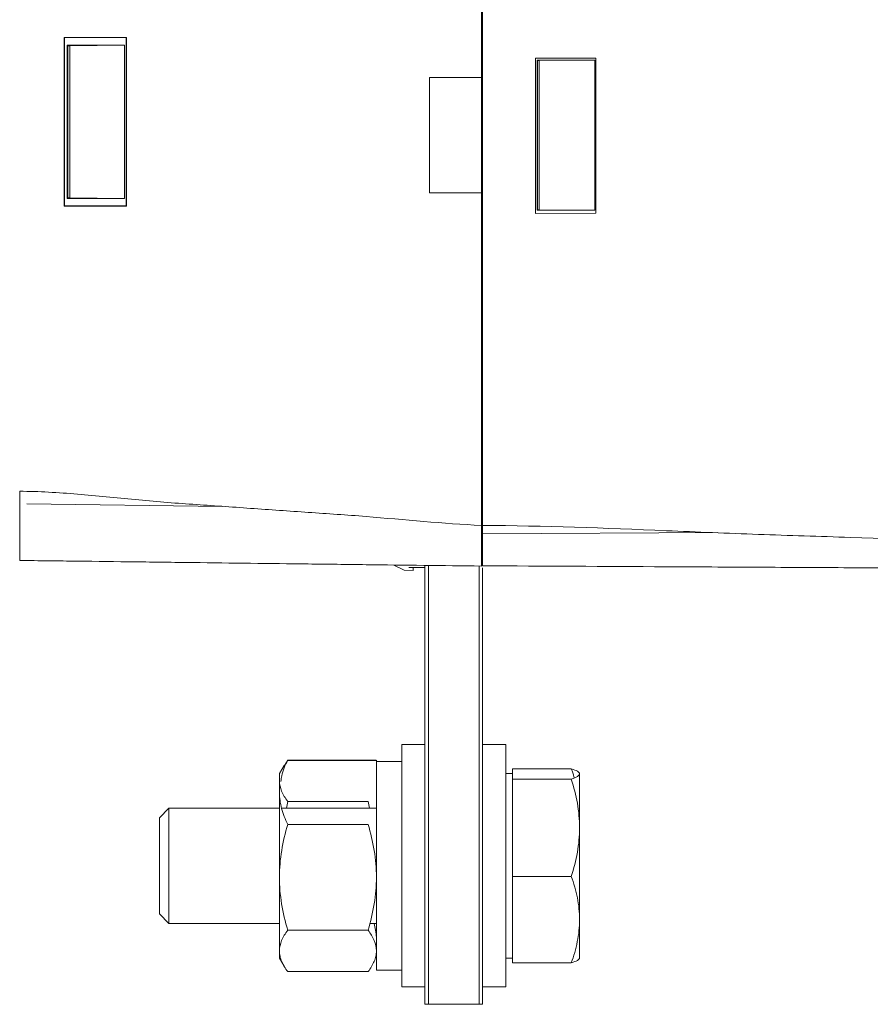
# Model space of a CAD drawing. Header units: inches. Extents: x 2954 to 6480, y 249 to 2776.
# Tile 70 of 105: x 6273 to 6347, y 1264 to 1349. Entities that reach past the tile are written whole.
import ezdxf

# ---------------------------------------------------------------- set-up
doc = ezdxf.new("R2010")
doc.units = ezdxf.units.IN
doc.header["$MEASUREMENT"] = 0
doc.layers.add('PWR_0300HP', color=7, linetype='Continuous')

# ---------------------------------------------------------------- blocks, each defined once
blk = doc.blocks.new('SSW07_FRAME 4_SIDE')
at = {"color": 7, "linetype": 'Continuous', "lineweight": 15}
for p, q in [((-142.4, -274.412), (-142.4, -25.746)), ((-142.5, -74.991), (-142.5, -235.591)), ((-178.655, -232.137), (-173.243, -232.136)), ((-178.655, -246.748), (-178.655, -232.137)), ((-178.655, -232.137), (-178.618, -232.174)), ((-178.618, -246.711), (-178.618, -232.174)), ((-178.386, -232.81), (-173.412, -232.808)), ((-178.338, -232.858), (-178.386, -232.81)), ((-178.386, -246.081), (-178.386, -232.81)), ((-178.338, -232.858), (-178.162, -232.858)), ((-178.338, -246.033), (-178.338, -232.858)), ((-178.162, -232.858), (-173.412, -232.808)), ((-178.162, -246.033), (-178.162, -232.858)), ((-173.412, -232.808), (-173.412, -232.808)), ((-173.412, -232.808), (-173.412, -246.083)), ((-173.412, -232.808), (-173.412, -246.083)), ((-173.243, -232.136), (-173.285, -232.178)), ((-173.285, -232.178), (-173.285, -246.707)), ((-173.243, -232.136), (-173.243, -246.749)), ((-137.82, -233.932), (-132.583, -233.936)), ((-137.82, -247.37), (-137.82, -233.932)), ((-137.684, -234.094), (-137.684, -247.094)), ((-137.63, -234.131), (-137.684, -234.094)), ((-132.685, -234.094), (-137.684, -234.094)), ((-137.63, -234.131), (-137.63, -247.058)), ((-137.503, -234.131), (-137.63, -234.131)), ((-137.503, -234.131), (-132.685, -234.094)), ((-137.503, -247.058), (-137.503, -234.131)), ((-132.685, -234.094), (-132.685, -247.094)), ((-132.583, -233.936), (-132.583, -247.369)), ((-147, -245.591), (-147, -235.591)), ((-147, -235.591), (-142.5, -235.591)), ((-142.5, -245.591), (-142.5, -235.591)), ((-147, -245.591), (-142.5, -245.591)), ((-142.5, -245.591), (-142.5, -274.406)), ((-178.338, -246.033), (-178.386, -246.081)), ((-173.412, -246.083), (-178.386, -246.081)), ((-178.162, -246.033), (-178.338, -246.033)), ((-173.412, -246.083), (-178.162, -246.033)), ((-178.655, -246.748), (-178.618, -246.711)), ((-173.243, -246.749), (-178.655, -246.748)), ((-173.285, -246.707), (-178.618, -246.711)), ((-173.243, -246.749), (-173.285, -246.707)), ((-132.583, -247.369), (-137.82, -247.37)), ((-137.63, -247.058), (-137.684, -247.094)), ((-137.684, -247.094), (-132.685, -247.094)), ((-137.63, -247.058), (-137.503, -247.058)), ((-132.685, -247.094), (-137.503, -247.058)), ((-164.944, -272.763), (-181.893, -272.556)), ((-142.4, -273.037), (-142.5, -273.037)), ((-142.4, -275.146), (-122.041, -275.039)), ((-149.208, -278.29), (-150.099, -277.844)), ((-148.792, -278.061), (-147.4, -278.061)), ((-148.407, -278.061), (-148.408, -278.311)), ((-147.4, -315.911), (-147.4, -277.877)), ((-147.1, -277.881), (-147.1, -315.911)), ((-142.7, -315.911), (-142.7, -277.935)), ((-142.4, -278.086), (-142.4, -315.911)), ((-148.408, -278.311), (-149.208, -278.29)), ((-147.4, -293.411), (-149.4, -293.411)), ((-149.4, -293.411), (-149.4, -294.61)), ((-140.4, -293.411), (-142.4, -293.411)), ((-140.4, -293.411), (-140.4, -314.411)), ((-159.575, -295.23), (-159.285, -294.746)), ((-151.6, -312.961), (-151.6, -294.878)), ((-151.6, -294.878), (-149.4, -294.878)), ((-149.4, -294.61), (-149.4, -314.411)), ((-159.599, -295.216), (-160, -295.911)), ((-160, -295.911), (-160, -297.534)), ((-139.8, -295.911), (-140.4, -295.911)), ((-139.8, -295.495), (-139.8, -295.911)), ((-139.8, -295.495), (-134.715, -295.495)), ((-139.8, -295.911), (-139.8, -295.95)), ((-139.8, -295.95), (-139.8, -296.405)), ((-134, -300.614), (-134, -295.95)), ((-139.8, -300.614), (-139.8, -296.405)), ((-139.8, -296.405), (-134.715, -296.405)), ((-160, -304.906), (-160, -297.534)), ((-159.399, -298.911), (-159.285, -298.334)), ((-152.315, -298.334), (-159.285, -298.334)), ((-152.201, -298.911), (-152.315, -298.334)), ((-169.572, -298.911), (-170.4, -299.739)), ((-160, -298.911), (-169.572, -298.911)), ((-169.572, -298.911), (-169.572, -306.826)), ((-151.6, -298.911), (-159.803, -298.911)), ((-170.4, -299.739), (-170.4, -306.343)), ((-152.315, -300.323), (-159.285, -300.323)), ((-139.8, -304.822), (-139.8, -300.614)), ((-139.8, -300.614), (-139.8, -308.575)), ((-134, -308.575), (-134, -300.614)), ((-160, -304.906), (-160, -311.283)), ((-139.8, -304.822), (-134.715, -304.822)), ((-139.8, -308.575), (-139.8, -304.822)), ((-170.4, -306.343), (-170.4, -308.083)), ((-169.572, -306.826), (-169.572, -308.911)), ((-170.4, -308.083), (-169.572, -308.911)), ((-139.8, -312.328), (-139.8, -308.575)), ((-134, -308.575), (-134, -311.907)), ((-169.572, -308.911), (-160, -308.911)), ((-152.315, -309.489), (-159.285, -309.489)), ((-152.163, -308.911), (-151.6, -308.911)), ((-160, -311.283), (-160, -311.911)), ((-160, -311.911), (-159.599, -312.607)), ((-140.4, -311.911), (-139.8, -311.911)), ((-152.315, -313.077), (-159.285, -313.077)), ((-151.6, -312.961), (-149.4, -312.961)), ((-139.8, -312.328), (-134.715, -312.328)), ((-149.4, -314.411), (-147.4, -314.411)), ((-142.4, -314.411), (-140.4, -314.411)), ((-147.1, -315.911), (-147.4, -315.911)), ((-147.1, -315.911), (-142.7, -315.911)), ((-142.4, -315.911), (-142.7, -315.911))]:
    blk.add_line(p, q, dxfattribs=at)
for p, q in [((-159.285, -294.746), (-151.617, -294.746)), ((-151.617, -294.746), (-151.6, -294.878))]:
    blk.add_line(p, q)
for points, knots in [([(-182.5, -271.449), (-181.666, -271.459), (-180.832, -271.487), (-179.165, -271.575), (-176.665, -271.752), (-173.333, -272.094), (-170.834, -272.33), (-169.167, -272.47), (-168.334, -272.528), (-165.834, -272.701), (-162.5, -272.933), (-158.333, -273.222), (-155.833, -273.395), (-154.166, -273.511), (-153.333, -273.572), (-149.167, -273.913), (-145.835, -274.266), (-142.5, -274.406)], [0, 0, 0, 0, 0.0625, 0.0625, 0.125, 0.25, 0.3125, 0.3125, 0.375, 0.375, 0.5, 0.625, 0.6875, 0.6875, 0.75, 0.75, 1, 1, 1, 1]), ([(-182.5, -277.448), (-182.5, -277.448), (-182.5, -277.41), (-182.5, -277.257), (-182.5, -277.141), (-182.5, -276.841), (-182.5, -276.657), (-182.5, -276.329), (-182.5, -276.21), (-182.5, -275.961), (-182.5, -275.83), (-182.5, -275.416), (-182.5, -275.112), (-182.5, -274.455), (-182.5, -274.11), (-182.5, -273.388), (-182.5, -273.008), (-182.5, -272.236), (-182.5, -271.845), (-182.5, -271.449)], [0, 0, 0, 0, 0.125, 0.125, 0.25, 0.25, 0.375, 0.375, 0.4375, 0.4375, 0.5, 0.5, 0.625, 0.625, 0.75, 0.75, 0.875, 0.875, 1, 1, 1, 1]), ([(-142.5, -277.937), (-142.5, -277.937), (-142.5, -277.914), (-142.5, -277.825), (-142.5, -277.757), (-142.5, -277.58), (-142.5, -277.472), (-142.5, -277.216), (-142.5, -277.067), (-142.5, -276.741), (-142.5, -276.564), (-142.5, -276.178), (-142.5, -275.972), (-142.5, -275.548), (-142.5, -275.326), (-142.5, -274.87), (-142.5, -274.639), (-142.5, -274.406)], [0, 0, 0, 0, 0.125, 0.125, 0.25, 0.25, 0.375, 0.375, 0.5, 0.5, 0.625, 0.625, 0.75, 0.75, 0.875, 0.875, 1, 1, 1, 1]), ([(-142.4, -274.412), (-137.091, -274.439), (-131.783, -274.649), (-123.821, -274.981), (-121.167, -275.095), (-117.185, -275.237), (-115.858, -275.279), (-113.204, -275.366), (-101.26, -275.757), (-68.083, -276.842), (-36.233, -277.884), (-15, -278.579)], [0, 0, 0, 0, 0.125, 0.125, 0.1875, 0.1875, 0.21875, 0.21875, 0.25, 0.5, 1, 1, 1, 1]), ([(-142.4, -277.911), (-142.4, -277.911), (-142.4, -277.889), (-142.4, -277.8), (-142.4, -277.733), (-142.4, -277.557), (-142.4, -277.45), (-142.4, -277.196), (-142.4, -277.049), (-142.4, -276.726), (-142.4, -276.55), (-142.4, -276.168), (-142.4, -275.964), (-142.4, -275.543), (-142.4, -275.323), (-142.4, -274.871), (-142.4, -274.643), (-142.4, -274.412)], [0, 0, 0, 0, 0.125, 0.125, 0.25, 0.25, 0.375, 0.375, 0.5, 0.5, 0.625, 0.625, 0.75, 0.75, 0.875, 0.875, 1, 1, 1, 1]), ([(-182.5, -277.448), (-181.666, -277.459), (-180.832, -277.469), (-179.165, -277.489), (-176.665, -277.52), (-173.333, -277.56), (-170.834, -277.591), (-169.167, -277.611), (-168.334, -277.622), (-165.834, -277.652), (-162.5, -277.693), (-158.333, -277.744), (-155.833, -277.774), (-154.166, -277.795), (-153.333, -277.805), (-149.167, -277.856), (-145.835, -277.896), (-142.5, -277.937)], [0, 0, 0, 0, 0.0625, 0.0625, 0.125, 0.25, 0.3125, 0.3125, 0.375, 0.375, 0.5, 0.625, 0.6875, 0.6875, 0.75, 0.75, 1, 1, 1, 1]), ([(-142.4, -277.911), (-137.1, -277.939), (-131.801, -277.967), (-123.853, -278.009), (-121.204, -278.022), (-117.23, -278.043), (-115.905, -278.05), (-113.255, -278.064), (-101.332, -278.127), (-68.213, -278.3), (-36.419, -278.466), (-15.223, -278.577)], [0, 0, 0, 0, 0.125, 0.125, 0.1875, 0.1875, 0.21875, 0.21875, 0.25, 0.5, 1, 1, 1, 1]), ([(-159.285, -294.746), (-159.499, -295.197), (-159.785, -295.804), (-159.853, -296.431), (-159.87, -296.592)], [0, 0, 0, 0, 0.74437, 1, 1, 1, 1]), ([(-134.468, -296.301), (-134.474, -296.264), (-134.514, -295.988), (-134.622, -295.724), (-134.715, -295.495)], [0, 0, 0, 0, 0.136643, 1, 1, 1, 1]), ([(-134.715, -295.495), (-134.496, -295.57), (-134.317, -295.645), (-134.068, -295.796), (-134, -295.873), (-134, -295.95)], [0, 0, 0, 0, 0.5, 0.5, 1, 1, 1, 1]), ([(-134, -295.95), (-134, -295.989), (-134.017, -296.028), (-134.082, -296.105), (-134.131, -296.143), (-134.317, -296.256), (-134.497, -296.331), (-134.715, -296.405)], [0, 0, 0, 0, 0.25, 0.25, 0.5, 0.5, 1, 1, 1, 1]), ([(-159.285, -298.334), (-159.504, -298.04), (-159.683, -297.745), (-159.932, -297.147), (-160, -296.845), (-160, -296.54)], [0, 0, 0, 0, 0.5, 0.5, 1, 1, 1, 1]), ([(-134.715, -296.405), (-134.496, -297.094), (-134.317, -297.787), (-134.068, -299.189), (-134, -299.897), (-134, -300.614)], [0, 0, 0, 0, 0.5, 0.5, 1, 1, 1, 1]), ([(-160, -297.534), (-160, -297.771), (-159.983, -298.009), (-159.918, -298.479), (-159.869, -298.713), (-159.683, -299.409), (-159.503, -299.868), (-159.285, -300.323)], [0, 0, 0, 0, 0.25, 0.25, 0.5, 0.5, 1, 1, 1, 1]), ([(-160, -304.906), (-160, -304.131), (-159.931, -303.346), (-159.681, -301.815), (-159.501, -301.064), (-159.285, -300.323)], [0, 0, 0, 0, 0.5, 0.5, 1, 1, 1, 1]), ([(-151.6, -304.906), (-151.6, -304.131), (-151.669, -303.346), (-151.919, -301.815), (-152.099, -301.064), (-152.315, -300.323)], [0, 0, 0, 0, 0.5, 0.5, 1, 1, 1, 1]), ([(-134, -300.614), (-134, -300.971), (-134.017, -301.329), (-134.082, -302.039), (-134.131, -302.391), (-134.317, -303.443), (-134.497, -304.135), (-134.715, -304.822)], [0, 0, 0, 0, 0.25, 0.25, 0.5, 0.5, 1, 1, 1, 1]), ([(-159.285, -309.489), (-159.502, -308.744), (-159.684, -307.98), (-159.933, -306.45), (-160, -305.68), (-160, -304.906)], [0, 0, 0, 0, 0.5, 0.5, 1, 1, 1, 1]), ([(-152.315, -309.489), (-152.098, -308.744), (-151.916, -307.98), (-151.667, -306.45), (-151.6, -305.68), (-151.6, -304.906)], [0, 0, 0, 0, 0.5, 0.5, 1, 1, 1, 1]), ([(-134.715, -304.822), (-134.497, -305.433), (-134.316, -306.057), (-134.067, -307.309), (-134, -307.939), (-134, -308.575)], [0, 0, 0, 0, 0.5, 0.5, 1, 1, 1, 1]), ([(-134, -308.575), (-134, -308.893), (-134.017, -309.213), (-134.083, -309.851), (-134.132, -310.167), (-134.319, -311.106), (-134.499, -311.72), (-134.715, -312.328)], [0, 0, 0, 0, 0.25, 0.25, 0.5, 0.5, 1, 1, 1, 1]), ([(-159.285, -309.489), (-159.504, -309.782), (-159.683, -310.078), (-159.932, -310.676), (-160, -310.978), (-160, -311.283)], [0, 0, 0, 0, 0.5, 0.5, 1, 1, 1, 1]), ([(-152.315, -309.489), (-152.096, -309.782), (-151.917, -310.078), (-151.668, -310.676), (-151.6, -310.978), (-151.6, -311.283)], [0, 0, 0, 0, 0.5, 0.5, 1, 1, 1, 1]), ([(-151.6, -310.289), (-151.601, -310.223), (-151.605, -309.761), (-151.708, -309.304), (-151.797, -308.911)], [0, 0, 0, 0, 0.143398, 1, 1, 1, 1]), ([(-160, -311.283), (-160, -311.435), (-159.983, -311.588), (-159.918, -311.891), (-159.869, -312.041), (-159.683, -312.489), (-159.503, -312.785), (-159.285, -313.077)], [0, 0, 0, 0, 0.25, 0.25, 0.5, 0.5, 1, 1, 1, 1]), ([(-151.6, -311.283), (-151.6, -311.435), (-151.617, -311.588), (-151.682, -311.891), (-151.731, -312.041), (-151.917, -312.489), (-152.097, -312.785), (-152.315, -313.077)], [0, 0, 0, 0, 0.25, 0.25, 0.5, 0.5, 1, 1, 1, 1]), ([(-134.715, -312.328), (-134.496, -312.253), (-134.317, -312.178), (-134.068, -312.027), (-134, -311.95), (-134, -311.873)], [0, 0, 0, 0, 0.5, 0.5, 1, 1, 1, 1])]:
    blk.add_open_spline(points, degree=3, knots=knots, dxfattribs=at)

msp = doc.modelspace()

# ---------------------------------------------------------------- block references
at = {"layer": 'PWR_0300HP'}
msp.add_blockref('SSW07_FRAME 4_SIDE', (6455.412, 1579.649), dxfattribs=at)

doc.saveas('drawing.dxf')
